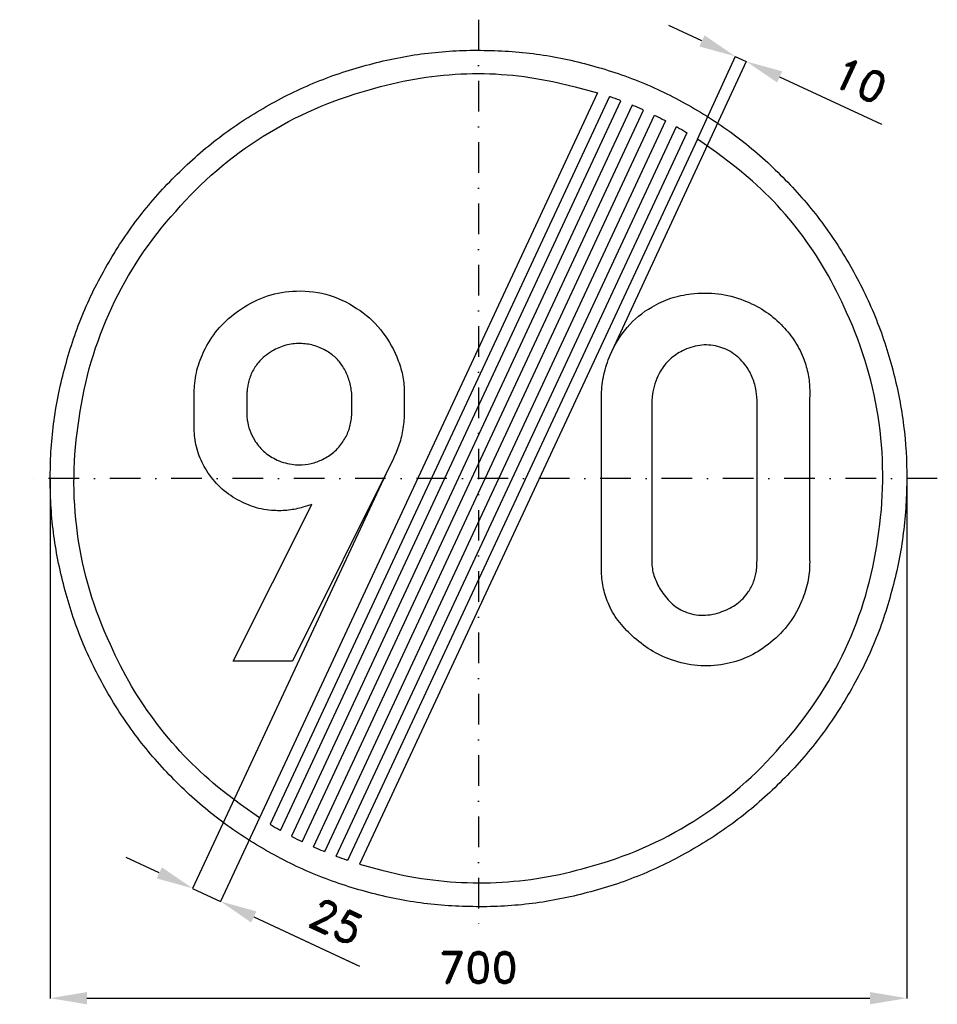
# Model space of a CAD drawing. Header units: millimetres. Extents: x -375 to 375, y -430 to 375.
import ezdxf

# ---------------------------------------------------------------- set-up
doc = ezdxf.new("R2010")
doc.units = ezdxf.units.MM
doc.header["$LTSCALE"] = 5
doc.linetypes.add('ČERCHOVANÁX2', pattern=[2, 1, -0.5, 0, -0.5])
doc.layers.add('Kóty', color=2, linetype='Continuous')
doc.layers.add('Značka', color=7, linetype='Continuous')
doc.styles.get("Standard").update_dxf_attribs({"font": 'romand.shx', "height": 25})
doc.dimstyles.get("Standard").update_dxf_attribs({"dimtxt": 25, "dimasz": 30, "dimexe": 0.18, "dimexo": 0.0625, "dimgap": 12.5, "dimtad": 1, "dimdec": 0, "dimzin": 0, "dimdsep": 46, "dimtxsty": 'Standard', "dimcen": 0.09, "dimadec": 0, "dimazin": 0, "dimtfac": 1, "dimtdec": 0, "dimtofl": 0, "dimtmove": 0, "dimatfit": 3, "dimfxl": 1, "dimtolj": 1, "dimtzin": 0, "dimarcsym": 0})

# ---------------------------------------------------------------- blocks, each defined once
blk = doc.blocks.new('*D2')
at = {"layer": 'Defpoints', "color": 0, "transparency": 16777216}
for p in [(-350.04, 0), (349.97, -3.46), (349.97, -424.82)]:
    blk.add_point(p, dxfattribs=at)
at = {"layer": 'Kóty', "color": 0, "lineweight": -2, "transparency": 16777216}
for p, q in [((-350.04, -0.06), (-350.04, -425)), ((349.97, -3.53), (349.97, -425)), ((-320.04, -424.82), (319.97, -424.82))]:
    blk.add_line(p, q, dxfattribs=at)
at = {"layer": 'Kóty', "color": 0, "transparency": 16777216}
for points in [[(-320.04, -419.82), (-320.04, -429.82), (-350.04, -424.82)], [(319.97, -419.82), (319.97, -429.82), (349.97, -424.82)]]:
    blk.add_solid(points, dxfattribs=at)
at = {"layer": 'Kóty', "color": 0, "transparency": 16777216, "insert": (-0.04, -399.82), "char_height": 25, "attachment_point": 5}
blk.add_mtext('\\A1;700', dxfattribs=at)

msp = doc.modelspace()

# ---------------------------------------------------------------- linework, layer by layer
at = {"color": 5}
for points in [[(-200.49, -149.45), (-136.11, -21.23), (-139.82, -22.45), (-143.55, -23.57, -0.039106), (-155.23, -25.91, -0.045941), (-167.15, -26.23, -0.066095), (-183.57, -23.3, -0.062065), (-198.8, -16.29, -0.06447), (-212.59, -5.71, -0.067495), (-223.15, 8.08, -0.060728), (-229.47, 22.1, -0.062895), (-232.18, 37.11), (-232.28, 38.78), (-232.36, 40.46), (-232.33, 69.46, -0.001608), (-232.3, 71.58, -0.005739), (-232.24, 73.71, -0.057639), (-229.55, 90.52, -0.056023), (-223.11, 106.39, -0.065498), (-211.56, 123.42, -0.061121), (-196.08, 137.05, -0.069348), (-175.22, 148.19, -0.074494), (-152.08, 152.99, -0.086593), (-124.67, 150.53, -0.085354), (-99.58, 139.05, -0.080134), (-80.11, 121.74, -0.07617), (-66.86, 99.33, -0.044539), (-62.51, 86.42, -0.054963), (-60.8, 73.05, -0.006148), (-60.77, 71.22, -0.001869), (-60.77, 69.39), (-60.8, 49.33), (-60.95, 47.71), (-61.11, 46.08, -0.015211), (-62.01, 39.28, -0.023933), (-63.43, 32.58, -0.024184), (-65.29, 26.44, -0.019882), (-67.68, 20.49), (-68.6, 18.43), (-69.55, 16.39), (-152.05, -149.45), (-200.49, -149.45)], [(-103.61, 51.71), (-103.58, 69.61), (-103.76, 70.96), (-103.96, 72.3, 0.046128), (-106.41, 82.34, 0.065886), (-110.99, 91.55, 0.065608), (-116.95, 98.78, 0.058857), (-124.55, 104.36, 0.067227), (-134.8, 108.77, 0.069332), (-145.83, 110.27, 0.072193), (-157.59, 108.83, 0.068723), (-168.49, 104.21, 0.044856), (-174.59, 100.04, 0.047767), (-179.8, 94.83, 0.063392), (-185.17, 86.59, 0.065652), (-188.27, 77.3, 0.021228), (-188.95, 73.38, 0.007172), (-189.4, 69.43), (-189.43, 52.02), (-189.24, 49.89, 0.009613), (-188.99, 47.77, 0.051286), (-186.96, 39.37, 0.055595), (-183.18, 31.55, 0.075039), (-175.76, 22.45, 0.072329), (-166.02, 15.86, 0.044013), (-159.5, 13.14, 0.043682), (-152.65, 11.61), (-149.64, 11.28), (-146.61, 11.18, 0.057641), (-136.76, 12.27, 0.060851), (-127.4, 15.64, 0.069301), (-118.17, 21.62, 0.070625), (-110.93, 29.89, 0.064077), (-106.24, 38.96, 0.060699), (-103.93, 48.83), (-103.76, 50.27), (-103.61, 51.71)]]:
    msp.add_lwpolyline(points, format="xyb", dxfattribs=at)
at = {"layer": 'Kóty'}
for p, q in [((182.66, 357.66), (155.44, 370.27)), ((109.22, 104.31), (218.94, 341.05)), ((178.93, 277.24), (209.96, 345.21)), ((246.08, 328.27), (329.46, 289.62)), ((-73.91, 7.63), (-233.78, -335.22)), ((-178.96, -277.3), (-210.93, -345.87)), ((-260.89, -322.37), (-288.08, -309.7)), ((-183.67, -358.38), (-100.37, -397.22)), ((-183.67, -358.38), (-97.13, -398.73))]:
    msp.add_line(p, q, dxfattribs=at)
for points in [[(209.88, 345.04), (218.86, 340.88)], [(-233.7, -335.05), (-210.85, -345.71)]]:
    msp.add_lwpolyline(points, dxfattribs=at)
for points in [[(184.77, 362.2), (180.56, 353.12), (209.88, 345.04)], [(248.18, 332.8), (243.98, 323.73), (218.86, 340.88)], [(-258.78, -317.84), (-263, -326.91), (-233.7, -335.05)], [(-181.55, -353.85), (-185.78, -362.92), (-210.85, -345.71)]]:
    msp.add_solid(points, dxfattribs=at)
at = {"layer": 'Značka', "color": 6, "linetype": 'ČERCHOVANÁX2', "lineweight": 25, "ltscale": 5}
for p, q in [((0, 375), (0, -375)), ((375, 0), (-375, 0))]:
    msp.add_line(p, q, dxfattribs=at)
at = {"layer": 'Značka', "color": 5}
for points in [[(349.99, -0.03, -0.001625), (349.98, -2.32), (349.96, -4.61, -0.032168), (346.47, -50.24, -0.035723), (336.85, -95.03, -0.036665), (321.81, -138.29, -0.034753), (300.78, -178.98, -0.034041), (274.95, -216.8, -0.034446), (244.21, -250.74, -0.034566), (209.5, -280.59, -0.034423), (171, -305.4, -0.034389), (129.74, -325.25, -0.034417), (86.14, -339.26, -0.034425), (41.14, -347.75, -0.034402), (-4.59, -350, -0.034408), (-50.26, -346.56, -0.034407), (-95.02, -336.89, -0.034408), (-138.23, -321.75, -0.034412), (-178.97, -300.82, -0.034403), (-216.79, -275.01, -0.034416), (-250.72, -244.26, -0.034424), (-280.57, -209.53, -0.03441), (-305.39, -171.05, -0.034415), (-325.24, -129.78, -0.034418), (-339.24, -86.18, -0.034414), (-347.74, -41.19, -0.034417), (-349.98, 4.55, -0.034416), (-346.54, 50.21, -0.034414), (-336.87, 94.97, -0.034418), (-321.73, 138.19, -0.034421), (-300.8, 178.92, -0.034414), (-274.99, 216.75, -0.034413), (-244.24, 250.68, -0.034403), (-209.52, 280.53, -0.034421), (-171.03, 305.34, -0.034408), (-129.76, 325.19, -0.034417), (-86.17, 339.2, -0.034422), (-41.17, 347.69, -0.034424), (4.57, 349.94, -0.034419), (50.23, 346.5, -0.034406), (94.99, 336.83, -0.034428), (138.21, 321.68, -0.034446), (178.94, 300.76, -0.03443), (216.76, 274.95, -0.034407), (250.69, 244.2, -0.034402), (280.55, 209.47, -0.03449), (305.36, 170.99, -0.034412), (325.19, 129.73, -0.034076), (339.22, 86.12, -0.032791), (347.5, 43.35, -0.034266), (349.99, -0.03)], [(97.36, 315.28), (-178.96, -277.3), (-194.41, -266.39), (-209.52, -254.99, -0.060973), (-262.27, -201.2, -0.061376), (-300.78, -135.82, -0.076299), (-327.67, -45.32, -0.076249), (-326.33, 49.13, -0.076077), (-299.71, 139.78, -0.075846), (-247.43, 218.34, -0.075536), (-175.91, 279.8, -0.074223), (-89.32, 317.65, -0.061358), (-14.37, 330.61, -0.066762), (60.63, 324.35), (79.08, 320.14), (97.36, 315.28)], [(178.93, 277.24), (-97.39, -315.34), (-79.1, -320.16), (-60.66, -324.41, 0.060983), (14.46, -330.24, 0.061375), (89.3, -317.71, 0.076296), (175.9, -280.14, 0.076245), (247.4, -218.4, 0.076077), (299.73, -139.75, 0.075845), (326.31, -49.19, 0.075537), (327.41, 45.09, 0.074217), (300.76, 135.76, 0.061371), (262.5, 201.5, 0.06675), (209.5, 254.93), (194.41, 266.36), (178.93, 277.24)], [(100.5, 63.1), (100.47, 65.78, -0.005907), (100.49, 68.47, -0.049022), (102.46, 84.87, -0.049985), (107.65, 100.72, -0.079527), (121.43, 123.36, -0.08909), (141.68, 140.13, -0.059753), (157.18, 147.3, -0.051982), (173.93, 150.88, -0.062026), (195.78, 150.9, -0.064475), (216.9, 145.5, -0.055426), (233.23, 137.33, -0.055486), (247.37, 125.78, -0.051117), (257.75, 113.3, -0.054887), (265.28, 98.94, -0.04524), (269.11, 86.61, -0.045999), (270.65, 73.85, -0.012286), (270.72, 69.38, -0.004099), (270.65, 64.91), (270.65, -65.84), (270.68, -68.53, -0.006903), (270.65, -71.22, -0.051789), (268.63, -86.77, -0.049708), (263.49, -101.69, -0.066814), (252.32, -120.46, -0.065917), (236.62, -135.69, -0.061118), (219.71, -146, -0.064157), (200.81, -151.81, -0.06966), (179.05, -152.97, -0.067446), (157.81, -148.25, -0.056819), (140.67, -140.14, -0.049567), (125.56, -128.53, -0.048044), (114.13, -116.15, -0.065877), (105.87, -101.69, -0.054748), (101.89, -88.53, -0.042354), (100.49, -74.81, -0.009172), (100.44, -70.32, -0.003111), (100.49, -65.84), (100.5, 63.1)], [(141.68, 63.1), (141.68, -65.84), (141.66, -67.64, 0.009528), (141.68, -69.44, 0.07385), (143.78, -80.54, 0.059496), (148.84, -90.94, 0.070722), (157.34, -101.62, 0.094575), (168.56, -108.84, 0.108407), (183.56, -111.81, 0.087599), (198.99, -108.84, 0.078135), (211.19, -102.5, 0.088165), (220.49, -92.72, 0.061793), (224.86, -84.54, 0.061199), (227.12, -75.59, 0.02518), (227.55, -70.73, 0.008453), (227.65, -65.84), (227.65, 63.1), (227.37, 67.34, 0.01649), (226.9, 71.56, 0.058329), (224.07, 82.12, 0.064735), (218.71, 91.75, 0.088092), (208.53, 101.99, 0.097886), (195.43, 107.88, 0.099834), (180.84, 108.79, 0.08829), (166.78, 104.31, 0.074123), (156.43, 97.28, 0.075672), (148.68, 87.63, 0.052621), (144.82, 79.51, 0.046088), (142.62, 70.81), (142.08, 66.96), (141.68, 63.1)]]:
    msp.add_lwpolyline(points, format="xyb", dxfattribs=at)
for points in [[(106.94, 312.16), (-170.41, -282.63), (-169.98, -282.89), (-169.55, -283.15), (-167.82, -284.18), (-166.09, -285.19), (-164.35, -286.2), (-162.61, -287.19), (-162.17, -287.44), (-161.73, -287.69), (116.39, 308.76), (115.92, 308.93), (115.45, 309.11), (113.57, 309.81), (111.68, 310.49), (109.79, 311.17), (107.89, 311.83), (107.42, 311.99), (106.94, 312.16)], [(125.71, 305.08), (-152.93, -292.46), (-152.48, -292.69), (-152.04, -292.93), (-150.26, -293.84), (-148.48, -294.75), (-146.69, -295.64), (-144.89, -296.53), (-144.44, -296.75), (-143.99, -296.96), (134.9, 301.13), (134.45, 301.33), (133.99, 301.54), (132.16, 302.35), (130.32, 303.14), (128.48, 303.93), (126.64, 304.7), (126.18, 304.89), (125.71, 305.08)], [(152.9, 292.4), (-125.74, -305.14), (-126.2, -304.95), (-126.66, -304.76), (-128.51, -303.99), (-130.35, -303.2), (-132.18, -302.41), (-134.01, -301.6), (-134.47, -301.39), (-134.93, -301.19), (143.97, 296.9), (144.42, 296.69), (144.87, 296.47), (146.66, 295.58), (148.45, 294.69), (150.24, 293.78), (152.01, 292.87), (152.46, 292.63), (152.9, 292.4)], [(170.39, 282.57), (-106.97, -312.22), (-107.44, -312.05), (-107.92, -311.89), (-109.81, -311.23), (-111.71, -310.55), (-113.59, -309.87), (-115.48, -309.17), (-115.95, -308.99), (-116.42, -308.82), (161.71, 287.63), (162.15, 287.38), (162.58, 287.13), (164.33, 286.14), (166.07, 285.13), (167.8, 284.12), (169.52, 283.09), (169.96, 282.83), (170.39, 282.57)]]:
    msp.add_lwpolyline(points, dxfattribs=at)

# ---------------------------------------------------------------- texts
at = {"layer": 'Kóty', "char_height": 25, "attachment_point": 5}
for s, insert, rotation in [('\\A1;10', (311.89, 325.32), 335.13334), ('\\A1;25', (-116.24, -362.24), 335.00021)]:
    msp.add_mtext(s, dxfattribs=dict(at, insert=insert, rotation=rotation))

# ---------------------------------------------------------------- dimensions: what is measured, and where the dimension line sits
at = {"layer": 'Kóty'}
dim = msp.add_linear_dim(base=(349.97, -424.82), p1=(-350.04, 0), p2=(349.97, -3.46), dimstyle='Standard', dxfattribs=at)
dim.commit()
dim.dimension.update_dxf_attribs({"geometry": '*D2', "text_midpoint": (-0.04, -399.82)})

doc.saveas('drawing.dxf')
